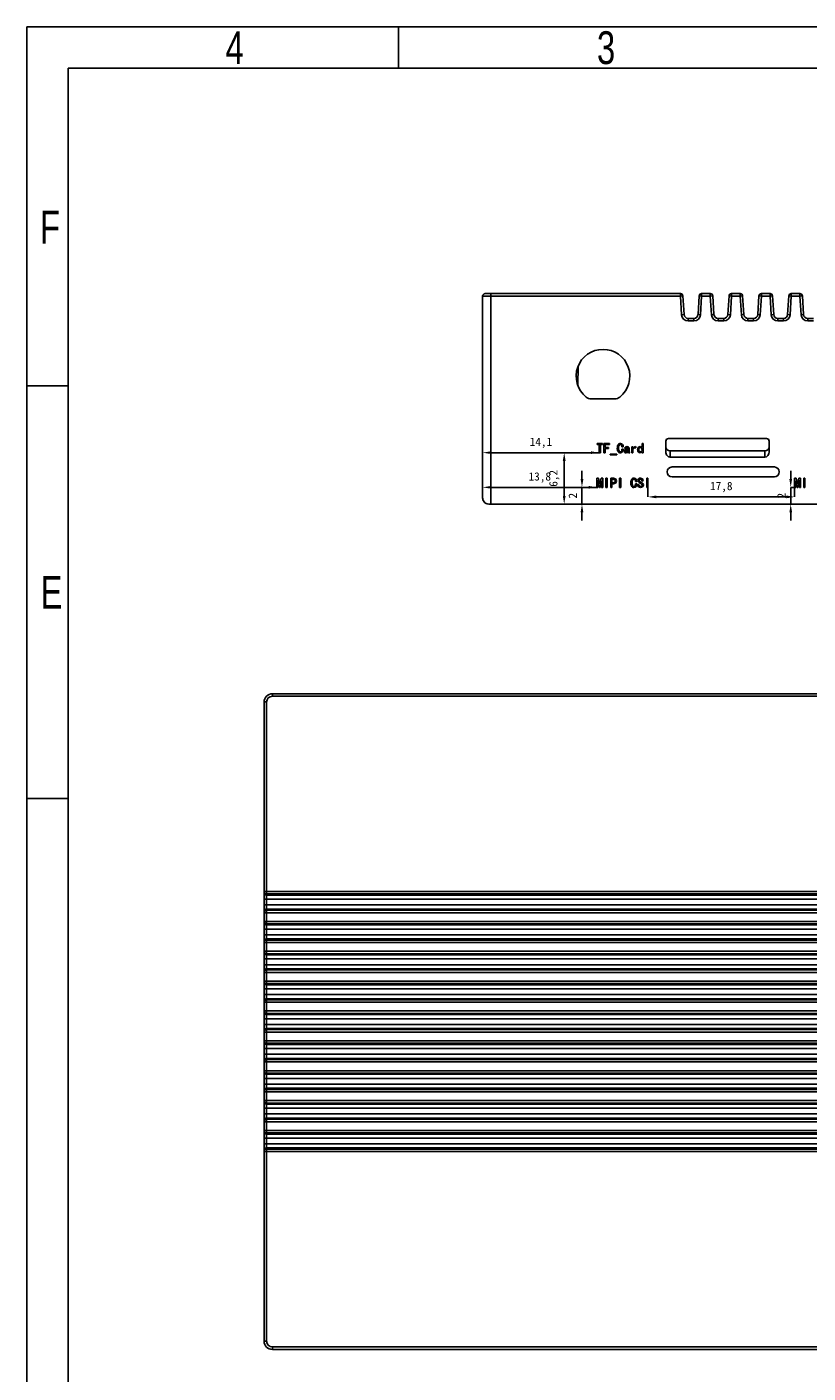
# Model space of a CAD drawing. Header units: millimetres. Extents: x 1601 to 1791, y 2186 to 2473.
# Tile 3 of 4: x 1601 to 1696, y 2310 to 2473. Entities that reach past the tile are written whole.
import ezdxf

# ---------------------------------------------------------------- set-up
doc = ezdxf.new("R2010")
doc.units = ezdxf.units.MM
doc.styles.add('SLDTEXTSTYLE1', font='TXT', dxfattribs={"width": 0.75})
doc.styles.add('黑体高度1mm', font='simhei.ttf', dxfattribs={"height": 1})
doc.dimstyles.new('绿色高度4mm', dxfattribs={"dimtxt": 1, "dimasz": 1, "dimexe": 0, "dimexo": 0, "dimtad": 1, "dimdec": 1, "dimtxsty": '黑体高度1mm', "dimcen": 2.5, "dimclrd": 3, "dimclre": 3, "dimclrt": 3, "dimadec": 0, "dimazin": 0, "dimtfac": 1, "dimtdec": 1, "dimtmove": 0, "dimatfit": 3, "dimfxl": 1, "dimarcsym": 0})

# ---------------------------------------------------------------- blocks, each defined once
blk = doc.blocks.new('*D19')
at = {"color": 3, "lineweight": -2, "transparency": 16777216}
blk.add_line((1669.78, 2421.64), (1657.67, 2421.64), dxfattribs=at)
at = {"color": 3, "transparency": 16777216}
for points in [[(1657.67, 2421.81), (1657.67, 2421.48), (1656.67, 2421.64)], [(1669.78, 2421.81), (1669.78, 2421.48), (1670.78, 2421.64)]]:
    blk.add_solid(points, dxfattribs=at)
at = {"layer": 'Defpoints', "color": 0, "transparency": 16777216}
for p in [(1656.67, 2421.64), (1656.67, 2421.64), (1670.78, 2421.64)]:
    blk.add_point(p, dxfattribs=at)
at = {"color": 3, "transparency": 16777216, "insert": (1663.73, 2422.83), "char_height": 1, "attachment_point": 5, "style": '黑体高度1mm'}
blk.add_mtext('14,1', dxfattribs=at)
blk = doc.blocks.new('*D20')
at = {"color": 3, "lineweight": -2, "transparency": 16777216}
blk.add_line((1669.51, 2417.44), (1657.67, 2417.44), dxfattribs=at)
at = {"color": 3, "transparency": 16777216}
for points in [[(1657.67, 2417.61), (1657.67, 2417.28), (1656.67, 2417.44)], [(1669.51, 2417.61), (1669.51, 2417.28), (1670.51, 2417.44)]]:
    blk.add_solid(points, dxfattribs=at)
at = {"layer": 'Defpoints', "color": 0, "transparency": 16777216}
for p in [(1656.67, 2417.44), (1656.67, 2417.44), (1670.51, 2417.44)]:
    blk.add_point(p, dxfattribs=at)
at = {"color": 3, "transparency": 16777216, "insert": (1663.59, 2418.63), "char_height": 1, "attachment_point": 5, "style": '黑体高度1mm'}
blk.add_mtext('13,8', dxfattribs=at)
blk = doc.blocks.new('*D21')
at = {"color": 3, "lineweight": -2, "transparency": 16777216}
for p, q in [((1670.78, 2421.64), (1666.55, 2421.64)), ((1666.55, 2420.64), (1666.55, 2416.41)), ((1670.78, 2415.41), (1666.55, 2415.41))]:
    blk.add_line(p, q, dxfattribs=at)
at = {"color": 3, "transparency": 16777216}
for points in [[(1666.38, 2420.64), (1666.72, 2420.64), (1666.55, 2421.64)], [(1666.38, 2416.41), (1666.72, 2416.41), (1666.55, 2415.41)]]:
    blk.add_solid(points, dxfattribs=at)
at = {"layer": 'Defpoints', "color": 0, "transparency": 16777216}
for p in [(1670.78, 2421.64), (1666.55, 2415.41), (1670.78, 2415.41)]:
    blk.add_point(p, dxfattribs=at)
at = {"color": 3, "transparency": 16777216, "insert": (1665.36, 2418.53), "char_height": 1, "attachment_point": 5, "rotation": 90, "style": '黑体高度1mm'}
blk.add_mtext('6,2', dxfattribs=at)
blk = doc.blocks.new('*D22')
at = {"color": 3, "lineweight": -2, "transparency": 16777216}
for p, q in [((1668.7, 2418.44), (1668.7, 2419.44)), ((1670.51, 2417.44), (1668.7, 2417.44)), ((1668.7, 2417.44), (1668.7, 2415.41)), ((1670.51, 2415.41), (1668.7, 2415.41)), ((1668.7, 2414.41), (1668.7, 2413.41))]:
    blk.add_line(p, q, dxfattribs=at)
at = {"color": 3, "transparency": 16777216}
for points in [[(1668.54, 2418.44), (1668.87, 2418.44), (1668.7, 2417.44)], [(1668.54, 2414.41), (1668.87, 2414.41), (1668.7, 2415.41)]]:
    blk.add_solid(points, dxfattribs=at)
at = {"layer": 'Defpoints', "color": 0, "transparency": 16777216}
for p in [(1670.51, 2417.44), (1668.7, 2415.41), (1670.51, 2415.41)]:
    blk.add_point(p, dxfattribs=at)
at = {"color": 3, "transparency": 16777216, "insert": (1667.58, 2416.43), "char_height": 1, "attachment_point": 5, "rotation": 90, "style": '黑体高度1mm'}
blk.add_mtext('2', dxfattribs=at)
blk = doc.blocks.new('*D23')
at = {"color": 3, "lineweight": -2, "transparency": 16777216}
for p, q in [((1693.99, 2418.44), (1693.99, 2419.44)), ((1694.47, 2417.44), (1693.99, 2417.44)), ((1693.99, 2417.44), (1693.99, 2415.41)), ((1694.47, 2415.41), (1693.99, 2415.41)), ((1693.99, 2414.41), (1693.99, 2413.41))]:
    blk.add_line(p, q, dxfattribs=at)
at = {"color": 3, "transparency": 16777216}
for points in [[(1693.83, 2418.44), (1694.16, 2418.44), (1693.99, 2417.44)], [(1693.83, 2414.41), (1694.16, 2414.41), (1693.99, 2415.41)]]:
    blk.add_solid(points, dxfattribs=at)
at = {"layer": 'Defpoints', "color": 0, "transparency": 16777216}
for p in [(1694.47, 2417.44), (1693.99, 2415.41), (1694.47, 2415.41)]:
    blk.add_point(p, dxfattribs=at)
at = {"color": 3, "transparency": 16777216, "insert": (1692.87, 2416.43), "char_height": 1, "attachment_point": 5, "rotation": 90, "style": '黑体高度1mm'}
blk.add_mtext('2', dxfattribs=at)
blk = doc.blocks.new('*D24')
at = {"color": 3, "lineweight": -2, "transparency": 16777216}
for p, q in [((1676.7, 2417.44), (1676.7, 2416.28)), ((1694.47, 2417.44), (1694.47, 2416.28)), ((1693.47, 2416.28), (1677.7, 2416.28))]:
    blk.add_line(p, q, dxfattribs=at)
at = {"color": 3, "transparency": 16777216}
for points in [[(1677.7, 2416.45), (1677.7, 2416.12), (1676.7, 2416.28)], [(1693.47, 2416.45), (1693.47, 2416.12), (1694.47, 2416.28)]]:
    blk.add_solid(points, dxfattribs=at)
at = {"layer": 'Defpoints', "color": 0, "transparency": 16777216}
for p in [(1676.7, 2417.44), (1694.47, 2417.44), (1676.7, 2416.28)]:
    blk.add_point(p, dxfattribs=at)
at = {"color": 3, "transparency": 16777216, "insert": (1685.58, 2417.47), "char_height": 1, "attachment_point": 5, "style": '黑体高度1mm'}
blk.add_mtext('17,8', dxfattribs=at)

msp = doc.modelspace()

# ---------------------------------------------------------------- linework, layer by layer
at = {"color": 7, "linetype": 'Continuous', "lineweight": -3}
for p, q in [((1601.46, 2186.23), (1601.46, 2473.23)), ((1601.46, 2473.23), (1791.46, 2473.23)), ((1646.46, 2468.23), (1646.46, 2473.23)), ((1606.46, 2191.23), (1606.46, 2468.23)), ((1606.46, 2468.23), (1786.46, 2468.23)), ((1656.67, 2416.16), (1656.67, 2440.61)), ((1657.67, 2440.61), (1656.67, 2440.61)), ((1656.97, 2440.91), (1657.67, 2440.91)), ((1657.67, 2440.91), (1657.67, 2440.61)), ((1657.67, 2440.91), (1680.63, 2440.91)), ((1657.67, 2440.61), (1657.67, 2415.41)), ((1680.63, 2440.61), (1657.67, 2440.61)), ((1680.63, 2440.91), (1680.63, 2440.61)), ((1680.63, 2440.61), (1680.93, 2440.63)), ((1680.77, 2438.36), (1680.63, 2440.61)), ((1680.93, 2440.63), (1681.07, 2438.38)), ((1682.76, 2438.38), (1682.9, 2440.63)), ((1683.2, 2440.61), (1682.9, 2440.63)), ((1683.2, 2440.61), (1683.06, 2438.36)), ((1683.2, 2440.61), (1683.2, 2440.91)), ((1683.2, 2440.91), (1684.25, 2440.91)), ((1684.25, 2440.61), (1683.2, 2440.61)), ((1684.25, 2440.61), (1684.25, 2440.91)), ((1684.25, 2440.61), (1684.55, 2440.63)), ((1684.39, 2438.36), (1684.25, 2440.61)), ((1684.55, 2440.63), (1684.69, 2438.38)), ((1686.38, 2438.38), (1686.52, 2440.63)), ((1686.82, 2440.61), (1686.52, 2440.63)), ((1686.82, 2440.61), (1686.68, 2438.36)), ((1686.82, 2440.61), (1686.82, 2440.91)), ((1686.82, 2440.91), (1687.87, 2440.91)), ((1687.87, 2440.61), (1686.82, 2440.61)), ((1687.87, 2440.61), (1687.87, 2440.91)), ((1687.87, 2440.61), (1688.17, 2440.63)), ((1688.01, 2438.36), (1687.87, 2440.61)), ((1688.17, 2440.63), (1688.31, 2438.38)), ((1690, 2438.38), (1690.14, 2440.63)), ((1690.44, 2440.61), (1690.14, 2440.63)), ((1690.44, 2440.61), (1690.3, 2438.36)), ((1690.44, 2440.61), (1690.44, 2440.91)), ((1690.44, 2440.91), (1691.49, 2440.91)), ((1691.49, 2440.61), (1690.44, 2440.61)), ((1691.49, 2440.61), (1691.49, 2440.91)), ((1691.49, 2440.61), (1691.79, 2440.63)), ((1691.63, 2438.36), (1691.49, 2440.61)), ((1691.79, 2440.63), (1691.93, 2438.38)), ((1693.62, 2438.38), (1693.76, 2440.63)), ((1694.06, 2440.61), (1693.76, 2440.63)), ((1694.06, 2440.61), (1693.92, 2438.36)), ((1694.06, 2440.61), (1694.06, 2440.91)), ((1694.06, 2440.91), (1695.11, 2440.91)), ((1695.11, 2440.61), (1694.06, 2440.61)), ((1695.11, 2440.61), (1695.11, 2440.91)), ((1695.11, 2440.61), (1695.41, 2440.63)), ((1695.25, 2438.36), (1695.11, 2440.61)), ((1695.41, 2440.63), (1695.55, 2438.38)), ((1680.77, 2438.36), (1681.07, 2438.38)), ((1681.57, 2437.61), (1681.57, 2437.91)), ((1681.57, 2437.91), (1682.26, 2437.91)), ((1682.26, 2437.61), (1681.57, 2437.61)), ((1682.26, 2437.61), (1682.26, 2437.91)), ((1683.06, 2438.36), (1682.76, 2438.38)), ((1684.39, 2438.36), (1684.69, 2438.38)), ((1685.19, 2437.61), (1685.19, 2437.91)), ((1685.19, 2437.91), (1685.88, 2437.91)), ((1685.88, 2437.61), (1685.19, 2437.61)), ((1685.88, 2437.61), (1685.88, 2437.91)), ((1686.68, 2438.36), (1686.38, 2438.38)), ((1688.01, 2438.36), (1688.31, 2438.38)), ((1688.81, 2437.61), (1688.81, 2437.91)), ((1688.81, 2437.91), (1689.5, 2437.91)), ((1689.5, 2437.61), (1688.81, 2437.61)), ((1689.5, 2437.61), (1689.5, 2437.91)), ((1690.3, 2438.36), (1690, 2438.38)), ((1691.63, 2438.36), (1691.93, 2438.38)), ((1692.43, 2437.61), (1692.43, 2437.91)), ((1692.43, 2437.91), (1693.12, 2437.91)), ((1693.12, 2437.61), (1692.43, 2437.61)), ((1693.12, 2437.61), (1693.12, 2437.91)), ((1693.92, 2438.36), (1693.62, 2438.38)), ((1695.25, 2438.36), (1695.55, 2438.38)), ((1696.05, 2437.61), (1696.05, 2437.91)), ((1696.05, 2437.91), (1696.74, 2437.91)), ((1696.74, 2437.61), (1696.05, 2437.61)), ((1606.46, 2429.73), (1601.46, 2429.73)), ((1669.83, 2428.16), (1672.66, 2428.16)), ((1670.53, 2422.62), (1670.53, 2422.74)), ((1670.53, 2422.74), (1671.19, 2422.74)), ((1670.78, 2422.62), (1670.53, 2422.62)), ((1670.78, 2421.64), (1670.78, 2422.62)), ((1671.19, 2422.62), (1670.93, 2422.62)), ((1670.93, 2422.62), (1670.93, 2421.64)), ((1671.19, 2422.74), (1671.19, 2422.62)), ((1671.36, 2421.64), (1671.36, 2422.74)), ((1671.36, 2422.74), (1672.03, 2422.74)), ((1672.03, 2422.62), (1671.5, 2422.62)), ((1671.5, 2422.62), (1671.5, 2422.26)), ((1672.03, 2422.74), (1672.03, 2422.62)), ((1673.69, 2422.35), (1673.54, 2422.35)), ((1674.74, 2421.64), (1674.74, 2422.36)), ((1674.74, 2422.36), (1674.87, 2422.36)), ((1674.87, 2422.36), (1674.87, 2422.18)), ((1675.22, 2422.38), (1675.22, 2422.23)), ((1675.98, 2422.27), (1675.98, 2422.74)), ((1675.98, 2422.74), (1676.1, 2422.74)), ((1676.1, 2422.74), (1676.1, 2421.64)), ((1678.87, 2421.73), (1678.87, 2423.05)), ((1679.17, 2423.35), (1691.07, 2423.35)), ((1691.37, 2423.05), (1691.37, 2421.73)), ((1670.93, 2421.64), (1670.78, 2421.64)), ((1671.5, 2421.64), (1671.36, 2421.64)), ((1671.5, 2422.26), (1671.9, 2422.26)), ((1671.9, 2422.14), (1671.5, 2422.14)), ((1671.5, 2422.14), (1671.5, 2421.64)), ((1671.9, 2422.26), (1671.9, 2422.14)), ((1672.1, 2421.39), (1672.1, 2421.47)), ((1672.1, 2421.47), (1672.91, 2421.47)), ((1672.91, 2421.39), (1672.1, 2421.39)), ((1672.91, 2421.47), (1672.91, 2421.39)), ((1673.54, 2422.08), (1673.69, 2422.08)), ((1673.99, 2422.15), (1673.85, 2422.15)), ((1674.31, 2421.88), (1674.31, 2422.01)), ((1674.49, 2421.64), (1674.34, 2421.64)), ((1674.44, 2422.13), (1674.44, 2421.78)), ((1674.87, 2421.64), (1674.74, 2421.64)), ((1674.87, 2422.01), (1674.87, 2421.64)), ((1675.98, 2421.64), (1675.98, 2421.74)), ((1676.1, 2421.64), (1675.98, 2421.64)), ((1679.37, 2421.85), (1679.37, 2421.1)), ((1690.87, 2421.85), (1679.37, 2421.85)), ((1690.87, 2421.1), (1679.37, 2421.1)), ((1690.87, 2421.1), (1690.87, 2421.85)), ((1679.61, 2419.91), (1692.01, 2419.91)), ((1670.51, 2417.44), (1670.51, 2418.54)), ((1670.51, 2418.54), (1670.71, 2418.54)), ((1670.64, 2417.44), (1670.51, 2417.44)), ((1670.66, 2418.23), (1670.64, 2418.23)), ((1670.64, 2418.23), (1670.64, 2417.44)), ((1670.81, 2417.44), (1670.66, 2418.23)), ((1670.71, 2418.54), (1670.86, 2417.82)), ((1670.91, 2417.44), (1670.81, 2417.44)), ((1670.86, 2417.82), (1670.87, 2417.82)), ((1670.87, 2417.82), (1671.01, 2418.54)), ((1671.07, 2418.23), (1670.91, 2417.44)), ((1671.01, 2418.54), (1671.21, 2418.54)), ((1671.08, 2418.23), (1671.07, 2418.23)), ((1671.08, 2417.44), (1671.08, 2418.23)), ((1671.21, 2417.44), (1671.08, 2417.44)), ((1671.21, 2418.54), (1671.21, 2417.44)), ((1671.61, 2417.44), (1671.61, 2418.54)), ((1671.61, 2418.54), (1671.76, 2418.54)), ((1671.76, 2417.44), (1671.61, 2417.44)), ((1671.76, 2418.54), (1671.76, 2417.44)), ((1672.19, 2417.44), (1672.19, 2418.54)), ((1672.19, 2418.54), (1672.52, 2418.54)), ((1672.33, 2417.44), (1672.19, 2417.44)), ((1672.48, 2418.42), (1672.33, 2418.42)), ((1672.33, 2418.42), (1672.33, 2418)), ((1672.33, 2418), (1672.48, 2418)), ((1672.52, 2417.87), (1672.33, 2417.87)), ((1672.33, 2417.87), (1672.33, 2417.44)), ((1673.25, 2417.44), (1673.25, 2418.54)), ((1673.25, 2418.54), (1673.4, 2418.54)), ((1673.4, 2417.44), (1673.25, 2417.44)), ((1673.4, 2418.54), (1673.4, 2417.44)), ((1675.33, 2418.15), (1675.19, 2418.15)), ((1675.19, 2417.88), (1675.34, 2417.88)), ((1675.45, 2417.75), (1675.45, 2417.79)), ((1675.45, 2417.79), (1675.6, 2417.79)), ((1675.6, 2417.79), (1675.6, 2417.75)), ((1676.11, 2418.24), (1675.96, 2418.24)), ((1676.55, 2417.44), (1676.55, 2418.54)), ((1676.55, 2418.54), (1676.7, 2418.54)), ((1676.7, 2417.44), (1676.55, 2417.44)), ((1676.7, 2418.54), (1676.7, 2417.44)), ((1679.61, 2418.71), (1692.01, 2418.71)), ((1694.47, 2417.44), (1694.47, 2418.54)), ((1694.47, 2418.54), (1694.67, 2418.54)), ((1694.6, 2417.44), (1694.47, 2417.44)), ((1694.61, 2418.23), (1694.6, 2418.23)), ((1694.6, 2418.23), (1694.6, 2417.44)), ((1694.77, 2417.44), (1694.61, 2418.23)), ((1694.67, 2418.54), (1694.81, 2417.82)), ((1694.87, 2417.44), (1694.77, 2417.44)), ((1694.81, 2417.82), (1694.83, 2417.82)), ((1694.83, 2417.82), (1694.97, 2418.54)), ((1695.02, 2418.23), (1694.87, 2417.44)), ((1694.97, 2418.54), (1695.17, 2418.54)), ((1695.04, 2418.23), (1695.02, 2418.23)), ((1695.04, 2417.44), (1695.04, 2418.23)), ((1695.17, 2417.44), (1695.04, 2417.44)), ((1695.17, 2418.54), (1695.17, 2417.44)), ((1695.57, 2417.44), (1695.57, 2418.54)), ((1695.57, 2418.54), (1695.71, 2418.54)), ((1695.71, 2417.44), (1695.57, 2417.44)), ((1695.71, 2418.54), (1695.71, 2417.44)), ((1657.67, 2415.41), (1657.42, 2415.41)), ((1657.67, 2415.41), (1735.12, 2415.41)), ((1630.19, 2391.43), (1630.49, 2391.43)), ((1630.19, 2368.47), (1630.19, 2391.43)), ((1630.49, 2391.43), (1630.49, 2368.47)), ((1631.19, 2392.43), (1631.19, 2392.13)), ((1631.19, 2392.43), (1759.69, 2392.43)), ((1759.69, 2392.13), (1631.19, 2392.13)), ((1606.46, 2379.73), (1601.46, 2379.73)), ((1630.19, 2368.47), (1630.49, 2368.47)), ((1630.19, 2368.33), (1630.19, 2368.47)), ((1630.49, 2368.47), (1760.39, 2368.47)), ((1630.49, 2368.47), (1630.49, 2368.17)), ((1630.19, 2367.53), (1630.19, 2368.33)), ((1630.49, 2367.53), (1630.19, 2367.53)), ((1630.19, 2366.84), (1630.19, 2367.53)), ((1630.49, 2366.84), (1630.19, 2366.84)), ((1630.19, 2366.04), (1630.19, 2366.84)), ((1760.39, 2368.17), (1630.49, 2368.17)), ((1630.49, 2368.17), (1630.49, 2368.03)), ((1630.49, 2368.03), (1760.39, 2368.03)), ((1630.49, 2368.03), (1630.49, 2367.53)), ((1760.39, 2367.53), (1630.49, 2367.53)), ((1630.49, 2367.53), (1630.49, 2366.84)), ((1630.49, 2366.84), (1630.49, 2366.34)), ((1630.49, 2366.84), (1760.39, 2366.84)), ((1630.19, 2365.9), (1630.19, 2366.04)), ((1630.19, 2364.85), (1630.19, 2365.9)), ((1630.49, 2365.9), (1630.19, 2365.9)), ((1630.49, 2366.34), (1630.49, 2366.2)), ((1760.39, 2366.34), (1630.49, 2366.34)), ((1630.49, 2366.2), (1630.49, 2365.9)), ((1630.49, 2366.2), (1760.39, 2366.2)), ((1630.49, 2365.9), (1630.49, 2364.85)), ((1760.39, 2365.9), (1630.49, 2365.9)), ((1630.49, 2364.85), (1630.19, 2364.85)), ((1630.19, 2364.71), (1630.19, 2364.85)), ((1630.19, 2363.91), (1630.19, 2364.71)), ((1630.49, 2363.91), (1630.19, 2363.91)), ((1630.19, 2363.22), (1630.19, 2363.91)), ((1630.49, 2364.85), (1630.49, 2364.55)), ((1630.49, 2364.85), (1760.39, 2364.85)), ((1760.39, 2364.55), (1630.49, 2364.55)), ((1630.49, 2364.55), (1630.49, 2364.41)), ((1630.49, 2364.41), (1760.39, 2364.41)), ((1630.49, 2364.41), (1630.49, 2363.91)), ((1760.39, 2363.91), (1630.49, 2363.91)), ((1630.49, 2363.91), (1630.49, 2363.22)), ((1630.49, 2363.22), (1630.19, 2363.22)), ((1630.19, 2362.42), (1630.19, 2363.22)), ((1630.19, 2362.28), (1630.19, 2362.42)), ((1630.19, 2361.23), (1630.19, 2362.28)), ((1630.49, 2362.28), (1630.19, 2362.28)), ((1630.49, 2363.22), (1630.49, 2362.72)), ((1630.49, 2363.22), (1760.39, 2363.22)), ((1630.49, 2362.72), (1630.49, 2362.58)), ((1760.39, 2362.72), (1630.49, 2362.72)), ((1630.49, 2362.58), (1630.49, 2362.28)), ((1630.49, 2362.58), (1760.39, 2362.58)), ((1630.49, 2362.28), (1630.49, 2361.23)), ((1760.39, 2362.28), (1630.49, 2362.28)), ((1630.49, 2361.23), (1630.19, 2361.23)), ((1630.19, 2361.09), (1630.19, 2361.23)), ((1630.19, 2360.29), (1630.19, 2361.09)), ((1630.49, 2361.23), (1630.49, 2360.93)), ((1630.49, 2361.23), (1760.39, 2361.23)), ((1760.39, 2360.93), (1630.49, 2360.93)), ((1630.49, 2360.93), (1630.49, 2360.79)), ((1630.49, 2360.79), (1760.39, 2360.79)), ((1630.49, 2360.79), (1630.49, 2360.29)), ((1630.49, 2360.29), (1630.19, 2360.29)), ((1630.19, 2359.6), (1630.19, 2360.29)), ((1630.49, 2359.6), (1630.19, 2359.6)), ((1630.19, 2358.8), (1630.19, 2359.6)), ((1630.19, 2358.66), (1630.19, 2358.8)), ((1760.39, 2360.29), (1630.49, 2360.29)), ((1630.49, 2360.29), (1630.49, 2359.6)), ((1630.49, 2359.6), (1630.49, 2359.1)), ((1630.49, 2359.6), (1760.39, 2359.6)), ((1630.49, 2359.1), (1630.49, 2358.96)), ((1760.39, 2359.1), (1630.49, 2359.1)), ((1630.49, 2358.96), (1630.49, 2358.66)), ((1630.49, 2358.96), (1760.39, 2358.96)), ((1630.19, 2357.61), (1630.19, 2358.66)), ((1630.49, 2358.66), (1630.19, 2358.66)), ((1630.49, 2357.61), (1630.19, 2357.61)), ((1630.19, 2357.47), (1630.19, 2357.61)), ((1630.19, 2356.67), (1630.19, 2357.47)), ((1760.39, 2358.66), (1630.49, 2358.66)), ((1630.49, 2358.66), (1630.49, 2357.61)), ((1630.49, 2357.61), (1760.39, 2357.61)), ((1630.49, 2357.61), (1630.49, 2357.31)), ((1760.39, 2357.31), (1630.49, 2357.31)), ((1630.49, 2357.31), (1630.49, 2357.17)), ((1630.49, 2357.17), (1760.39, 2357.17)), ((1630.49, 2357.17), (1630.49, 2356.67)), ((1630.49, 2356.67), (1630.19, 2356.67)), ((1630.19, 2355.98), (1630.19, 2356.67)), ((1630.49, 2355.98), (1630.19, 2355.98)), ((1630.19, 2355.18), (1630.19, 2355.98)), ((1760.39, 2356.67), (1630.49, 2356.67)), ((1630.49, 2356.67), (1630.49, 2355.98)), ((1630.49, 2355.98), (1630.49, 2355.48)), ((1630.49, 2355.98), (1760.39, 2355.98)), ((1630.49, 2355.48), (1630.49, 2355.34)), ((1760.39, 2355.48), (1630.49, 2355.48)), ((1630.19, 2355.04), (1630.19, 2355.18)), ((1630.19, 2353.99), (1630.19, 2355.04)), ((1630.49, 2355.04), (1630.19, 2355.04)), ((1630.49, 2353.99), (1630.19, 2353.99)), ((1630.19, 2353.85), (1630.19, 2353.99)), ((1630.19, 2353.05), (1630.19, 2353.85)), ((1630.49, 2355.34), (1630.49, 2355.04)), ((1630.49, 2355.34), (1760.39, 2355.34)), ((1760.39, 2355.04), (1630.49, 2355.04)), ((1630.49, 2355.04), (1630.49, 2353.99)), ((1630.49, 2353.99), (1630.49, 2353.69)), ((1630.49, 2353.99), (1760.39, 2353.99)), ((1630.49, 2353.05), (1630.19, 2353.05)), ((1630.19, 2352.36), (1630.19, 2353.05)), ((1630.49, 2352.36), (1630.19, 2352.36)), ((1630.19, 2351.56), (1630.19, 2352.36)), ((1760.39, 2353.69), (1630.49, 2353.69)), ((1630.49, 2353.69), (1630.49, 2353.55)), ((1630.49, 2353.55), (1760.39, 2353.55)), ((1630.49, 2353.55), (1630.49, 2353.05)), ((1760.39, 2353.05), (1630.49, 2353.05)), ((1630.49, 2353.05), (1630.49, 2352.36)), ((1630.49, 2352.36), (1630.49, 2351.86)), ((1630.49, 2352.36), (1760.39, 2352.36)), ((1630.19, 2351.43), (1630.19, 2351.56)), ((1630.49, 2351.43), (1630.19, 2351.43)), ((1630.19, 2350.37), (1630.19, 2351.43)), ((1630.49, 2351.86), (1630.49, 2351.73)), ((1760.39, 2351.86), (1630.49, 2351.86)), ((1630.49, 2351.73), (1630.49, 2351.43)), ((1630.49, 2351.73), (1760.39, 2351.73)), ((1630.49, 2351.43), (1630.49, 2350.37)), ((1760.39, 2351.43), (1630.49, 2351.43)), ((1630.49, 2350.37), (1630.19, 2350.37)), ((1630.19, 2350.23), (1630.19, 2350.37)), ((1630.19, 2349.44), (1630.19, 2350.23)), ((1630.49, 2349.44), (1630.19, 2349.44)), ((1630.19, 2348.74), (1630.19, 2349.44)), ((1630.49, 2350.37), (1630.49, 2350.07)), ((1630.49, 2350.37), (1760.39, 2350.37)), ((1760.39, 2350.07), (1630.49, 2350.07)), ((1630.49, 2350.07), (1630.49, 2349.93)), ((1630.49, 2349.93), (1760.39, 2349.93)), ((1630.49, 2349.93), (1630.49, 2349.44)), ((1760.39, 2349.44), (1630.49, 2349.44)), ((1630.49, 2349.44), (1630.49, 2348.74)), ((1630.49, 2348.74), (1630.19, 2348.74)), ((1630.19, 2347.94), (1630.19, 2348.74)), ((1630.19, 2347.81), (1630.19, 2347.94)), ((1630.49, 2347.81), (1630.19, 2347.81)), ((1630.19, 2346.75), (1630.19, 2347.81)), ((1630.49, 2348.74), (1630.49, 2348.24)), ((1630.49, 2348.74), (1760.39, 2348.74)), ((1630.49, 2348.24), (1630.49, 2348.11)), ((1760.39, 2348.24), (1630.49, 2348.24)), ((1630.49, 2348.11), (1630.49, 2347.81)), ((1630.49, 2348.11), (1760.39, 2348.11)), ((1630.49, 2347.81), (1630.49, 2346.75)), ((1760.39, 2347.81), (1630.49, 2347.81)), ((1630.49, 2346.75), (1630.19, 2346.75)), ((1630.19, 2346.62), (1630.19, 2346.75)), ((1630.19, 2345.82), (1630.19, 2346.62)), ((1630.49, 2345.82), (1630.19, 2345.82)), ((1630.19, 2345.12), (1630.19, 2345.82)), ((1630.49, 2346.75), (1630.49, 2346.45)), ((1630.49, 2346.75), (1760.39, 2346.75)), ((1760.39, 2346.45), (1630.49, 2346.45)), ((1630.49, 2346.45), (1630.49, 2346.32)), ((1630.49, 2346.32), (1760.39, 2346.32)), ((1630.49, 2346.32), (1630.49, 2345.82)), ((1760.39, 2345.82), (1630.49, 2345.82)), ((1630.49, 2345.82), (1630.49, 2345.12)), ((1630.49, 2345.12), (1630.19, 2345.12)), ((1630.19, 2344.33), (1630.19, 2345.12)), ((1630.19, 2344.19), (1630.19, 2344.33)), ((1630.19, 2343.13), (1630.19, 2344.19)), ((1630.49, 2344.19), (1630.19, 2344.19)), ((1630.49, 2345.12), (1630.49, 2344.63)), ((1630.49, 2345.12), (1760.39, 2345.12)), ((1630.49, 2344.63), (1630.49, 2344.49)), ((1760.39, 2344.63), (1630.49, 2344.63)), ((1630.49, 2344.49), (1630.49, 2344.19)), ((1630.49, 2344.49), (1760.39, 2344.49)), ((1630.49, 2344.19), (1630.49, 2343.13)), ((1760.39, 2344.19), (1630.49, 2344.19)), ((1630.49, 2343.13), (1630.19, 2343.13)), ((1630.19, 2343), (1630.19, 2343.13)), ((1630.19, 2342.2), (1630.19, 2343)), ((1630.49, 2343.13), (1630.49, 2342.83)), ((1630.49, 2343.13), (1760.39, 2343.13)), ((1760.39, 2342.83), (1630.49, 2342.83)), ((1630.49, 2342.83), (1630.49, 2342.7)), ((1630.49, 2342.7), (1760.39, 2342.7)), ((1630.49, 2342.7), (1630.49, 2342.2)), ((1630.49, 2342.2), (1630.19, 2342.2)), ((1630.19, 2341.51), (1630.19, 2342.2)), ((1630.49, 2341.51), (1630.19, 2341.51)), ((1630.19, 2340.71), (1630.19, 2341.51)), ((1760.39, 2342.2), (1630.49, 2342.2)), ((1630.49, 2342.2), (1630.49, 2341.51)), ((1630.49, 2341.51), (1630.49, 2341.01)), ((1630.49, 2341.51), (1760.39, 2341.51)), ((1630.49, 2341.01), (1630.49, 2340.87)), ((1760.39, 2341.01), (1630.49, 2341.01)), ((1630.49, 2340.87), (1630.49, 2340.57)), ((1630.49, 2340.87), (1760.39, 2340.87)), ((1630.19, 2340.57), (1630.19, 2340.71)), ((1630.49, 2340.57), (1630.19, 2340.57)), ((1630.19, 2339.52), (1630.19, 2340.57)), ((1630.49, 2339.52), (1630.19, 2339.52)), ((1630.19, 2339.38), (1630.19, 2339.52)), ((1630.19, 2338.58), (1630.19, 2339.38)), ((1630.49, 2340.57), (1630.49, 2339.52)), ((1760.39, 2340.57), (1630.49, 2340.57)), ((1630.49, 2339.52), (1630.49, 2339.22)), ((1630.49, 2339.52), (1760.39, 2339.52)), ((1760.39, 2339.22), (1630.49, 2339.22)), ((1630.49, 2339.22), (1630.49, 2339.08)), ((1630.49, 2338.58), (1630.19, 2338.58)), ((1630.19, 2337.89), (1630.19, 2338.58)), ((1630.49, 2337.89), (1630.19, 2337.89)), ((1630.19, 2337.09), (1630.19, 2337.89)), ((1630.49, 2339.08), (1760.39, 2339.08)), ((1630.49, 2339.08), (1630.49, 2338.58)), ((1760.39, 2338.58), (1630.49, 2338.58)), ((1630.49, 2338.58), (1630.49, 2337.89)), ((1630.49, 2337.89), (1630.49, 2337.39)), ((1630.49, 2337.89), (1760.39, 2337.89)), ((1630.19, 2336.95), (1630.19, 2337.09)), ((1630.19, 2313.98), (1630.19, 2336.95)), ((1630.49, 2336.95), (1630.19, 2336.95)), ((1630.49, 2337.39), (1630.49, 2337.25)), ((1760.39, 2337.39), (1630.49, 2337.39)), ((1630.49, 2337.25), (1630.49, 2336.95)), ((1630.49, 2337.25), (1760.39, 2337.25)), ((1630.49, 2336.95), (1630.49, 2313.98)), ((1760.39, 2336.95), (1630.49, 2336.95)), ((1630.49, 2313.98), (1630.19, 2313.98)), ((1631.19, 2313.28), (1631.19, 2312.98)), ((1631.19, 2313.28), (1759.69, 2313.28)), ((1759.69, 2312.98), (1631.19, 2312.98))]:
    msp.add_line(p, q, dxfattribs=at)
at = {"color": 8, "linetype": 'Continuous', "lineweight": -3}
msp.add_line((1668.24, 2432.14), (1668.19, 2429.81), dxfattribs=at)
at = {"color": 7, "linetype": 'Continuous', "lineweight": -3, "flags": 128}
for points in [[(1672.98, 2422.16), (1672.99, 2422.29), (1673.01, 2422.42), (1673.05, 2422.55), (1673.11, 2422.63), (1673.18, 2422.7), (1673.27, 2422.74), (1673.36, 2422.76)], [(1673.36, 2422.63), (1673.29, 2422.62), (1673.24, 2422.58), (1673.2, 2422.52), (1673.17, 2422.45), (1673.14, 2422.31), (1673.14, 2422.17)], [(1673.54, 2422.35), (1673.54, 2422.45), (1673.51, 2422.54), (1673.45, 2422.61), (1673.36, 2422.63)], [(1673.36, 2421.63), (1673.27, 2421.64), (1673.18, 2421.68), (1673.11, 2421.73), (1673.06, 2421.81), (1673.01, 2421.92), (1672.99, 2422.04), (1672.98, 2422.16)], [(1673.14, 2422.17), (1673.14, 2422.04), (1673.17, 2421.91), (1673.2, 2421.85), (1673.24, 2421.8), (1673.29, 2421.76), (1673.36, 2421.75)], [(1673.69, 2422.08), (1673.68, 2421.96), (1673.66, 2421.85), (1673.6, 2421.75), (1673.49, 2421.66), (1673.36, 2421.63)], [(1673.36, 2421.75), (1673.41, 2421.76), (1673.45, 2421.79), (1673.49, 2421.83), (1673.52, 2421.87), (1673.54, 2421.98), (1673.54, 2422.08)], [(1673.82, 2421.83), (1673.85, 2421.93), (1673.92, 2422.01), (1674, 2422.04), (1674.08, 2422.06)], [(1674.12, 2421.96), (1674.06, 2421.95), (1674.01, 2421.94), (1673.97, 2421.9), (1673.96, 2421.84)], [(1673.96, 2421.84), (1673.97, 2421.8), (1674.01, 2421.76), (1674.08, 2421.75)], [(1674.08, 2422.06), (1674.21, 2422.08), (1674.27, 2422.1), (1674.3, 2422.12), (1674.31, 2422.14)], [(1674.31, 2422.01), (1674.2, 2421.98), (1674.12, 2421.96)], [(1674.34, 2421.64), (1674.31, 2421.69), (1674.31, 2421.73)], [(1674.44, 2421.78), (1674.46, 2421.7), (1674.49, 2421.64)], [(1675.79, 2422.27), (1675.7, 2422.25), (1675.64, 2422.18), (1675.6, 2422.1), (1675.6, 2422)], [(1675.6, 2422), (1675.6, 2421.91), (1675.64, 2421.83), (1675.7, 2421.76), (1675.79, 2421.75)], [(1672.71, 2418.21), (1672.71, 2418.28), (1672.69, 2418.34), (1672.64, 2418.39), (1672.56, 2418.41), (1672.48, 2418.42)], [(1672.48, 2418), (1672.55, 2418), (1672.62, 2418.02), (1672.67, 2418.06), (1672.71, 2418.13), (1672.71, 2418.21)], [(1674.63, 2417.96), (1674.64, 2418.09), (1674.66, 2418.22), (1674.7, 2418.35), (1674.75, 2418.43), (1674.82, 2418.5), (1674.91, 2418.54), (1675.01, 2418.56)], [(1675, 2417.43), (1674.91, 2417.44), (1674.83, 2417.48), (1674.76, 2417.53), (1674.7, 2417.61), (1674.66, 2417.72), (1674.64, 2417.84), (1674.63, 2417.96)], [(1675.01, 2418.43), (1674.94, 2418.42), (1674.88, 2418.38), (1674.84, 2418.32), (1674.82, 2418.25), (1674.79, 2418.11), (1674.79, 2417.97)], [(1674.79, 2417.97), (1674.79, 2417.84), (1674.82, 2417.71), (1674.84, 2417.65), (1674.88, 2417.6), (1674.94, 2417.56), (1675, 2417.55)], [(1675.34, 2417.88), (1675.33, 2417.76), (1675.3, 2417.65), (1675.25, 2417.55), (1675.14, 2417.46), (1675, 2417.43)], [(1675, 2417.55), (1675.06, 2417.56), (1675.1, 2417.59), (1675.14, 2417.63), (1675.16, 2417.67), (1675.19, 2417.78), (1675.19, 2417.88)], [(1675.19, 2418.15), (1675.18, 2418.25), (1675.16, 2418.34), (1675.1, 2418.41), (1675.01, 2418.43)], [(1675.63, 2418.27), (1675.65, 2418.2), (1675.7, 2418.14), (1675.85, 2418.07)]]:
    msp.add_lwpolyline(points, dxfattribs=at)
at = {"color": 7, "linetype": 'Continuous', "lineweight": -3}
for centre, radius, start, end in [((1656.97, 2440.61), 0.3, 90, 180), ((1680.63, 2440.61), 0.3, 3.5, 90), ((1683.2, 2440.61), 0.3, 90, 176.5), ((1684.25, 2440.61), 0.3, 3.5, 90), ((1686.82, 2440.61), 0.3, 90, 176.5), ((1687.87, 2440.61), 0.3, 3.5, 90), ((1690.44, 2440.61), 0.3, 90, 176.5), ((1691.49, 2440.61), 0.3, 3.5, 90), ((1694.06, 2440.61), 0.3, 90, 176.5), ((1695.11, 2440.61), 0.3, 3.5, 90), ((1681.57, 2438.41), 0.8, 183.5, 270), ((1681.57, 2438.41), 0.5, 183.5, 270), ((1682.26, 2438.41), 0.5, 270, 356.5), ((1682.26, 2438.41), 0.8, 270, 356.5), ((1685.19, 2438.41), 0.8, 183.5, 270), ((1685.19, 2438.41), 0.5, 183.5, 270), ((1685.88, 2438.41), 0.5, 270, 356.5), ((1685.88, 2438.41), 0.8, 270, 356.5), ((1688.81, 2438.41), 0.8, 183.5, 270), ((1688.81, 2438.41), 0.5, 183.5, 270), ((1689.5, 2438.41), 0.5, 270, 356.5), ((1689.5, 2438.41), 0.8, 270, 356.5), ((1692.43, 2438.41), 0.8, 183.5, 270), ((1692.43, 2438.41), 0.5, 183.5, 270), ((1693.12, 2438.41), 0.5, 270, 356.5), ((1693.12, 2438.41), 0.8, 270, 356.5), ((1696.05, 2438.41), 0.8, 183.5, 270), ((1696.05, 2438.41), 0.5, 183.5, 270), ((1671.25, 2430.91), 3.25, 308.9424, 231.0576), ((1669.83, 2429.16), 1, 231.0576, 270), ((1672.66, 2429.16), 1, 270, 308.9424), ((1673.34, 2422.41), 0.347, 350.3001, 86.5745), ((1674.13, 2422.1), 0.277, 83.7858, 169.5629), ((1674.19, 2422.13), 0.246, 359.6265, 98.7433), ((1675.2, 2422), 0.375, 87.595, 152.123), ((1675.78, 2422.05), 0.334, 93.7108, 188.0284), ((1675.77, 2422.14), 0.239, 30.945, 91.8341), ((1679.17, 2423.05), 0.3, 90, 180), ((1679.37, 2422.35), 0.5, 180, 270), ((1690.87, 2422.35), 0.5, 270, 0), ((1691.07, 2423.05), 0.3, 0, 90), ((1674.03, 2421.84), 0.213, 182.8932, 278.6924), ((1674.13, 2422.12), 0.143, 81.344, 167.0874), ((1674.08, 2421.95), 0.317, 268.0848, 317.5825), ((1674.07, 2422.02), 0.271, 270.6561, 329.8567), ((1674.18, 2422.13), 0.13, 5.084, 101.1762), ((1675.17, 2421.93), 0.313, 81.4959, 164.4025), ((1675.78, 2421.96), 0.328, 172.0724, 267.149), ((1675.78, 2421.86), 0.233, 266.4644, 328.0463), ((1675.75, 2422.04), 0.23, 350.6505, 79.8944), ((1675.76, 2421.97), 0.223, 278.6624, 9.4534), ((1679.61, 2419.31), 0.6, 90, 270), ((1692.01, 2419.31), 0.6, 270, 90), ((1672.55, 2418.23), 0.318, 356.7681, 94.3232), ((1672.55, 2418.19), 0.317, 265.675, 3.2337), ((1674.99, 2418.21), 0.347, 350.3001, 86.5745), ((1675.77, 2417.74), 0.314, 179.6126, 274.8788), ((1675.78, 2418.25), 0.303, 87.5971, 180.016), ((1675.83, 2418.3), 0.352, 188.3319, 260.4089), ((1675.79, 2417.74), 0.188, 176.6249, 271.4967), ((1675.78, 2418.28), 0.151, 83.9512, 181.4676), ((1675.71, 2417.67), 0.289, 12.998, 78.6626), ((1675.81, 2418.25), 0.302, 357.4731, 92.5269), ((1675.8, 2418.26), 0.165, 352.4766, 91.2792), ((1675.83, 2417.75), 0.317, 264.5046, 1.0902), ((1675.81, 2417.73), 0.181, 264.0182, 2.1635), ((1675.76, 2417.69), 0.39, 8.5059, 76.7222), ((1631.19, 2391.43), 1, 90, 180), ((1631.19, 2391.43), 0.7, 90, 180), ((1630.49, 2368.47), 0.3, 180.0535, 270.0534), ((1630.49, 2368.33), 0.3, 180.0535, 270.0534), ((1630.49, 2366.04), 0.3, 89.9466, 179.9465), ((1630.49, 2365.9), 0.3, 89.9466, 179.9465), ((1630.49, 2364.85), 0.3, 180.0535, 270.0534), ((1630.49, 2364.71), 0.3, 180.0535, 270.0534), ((1630.49, 2362.42), 0.3, 89.9466, 179.9465), ((1630.49, 2362.28), 0.3, 89.9466, 179.9465), ((1630.49, 2361.23), 0.3, 180.0535, 270.0534), ((1630.49, 2361.09), 0.3, 180.0535, 270.0534), ((1630.49, 2358.8), 0.3, 89.9466, 179.9465), ((1630.49, 2358.66), 0.3, 89.9466, 179.9465), ((1630.49, 2357.61), 0.3, 180.0535, 270.0534), ((1630.49, 2357.47), 0.3, 180.0535, 270.0534), ((1630.49, 2355.18), 0.3, 89.9466, 179.9465), ((1630.49, 2355.04), 0.3, 89.9466, 179.9465), ((1630.49, 2353.99), 0.3, 180.0535, 270.0534), ((1630.49, 2353.85), 0.3, 180.0535, 270.0534), ((1630.49, 2351.56), 0.3, 89.9466, 179.9465), ((1630.49, 2351.43), 0.3, 89.9466, 179.9465), ((1630.49, 2350.37), 0.3, 180.0535, 270.0534), ((1630.49, 2350.23), 0.3, 180.0535, 270.0534), ((1630.49, 2347.94), 0.3, 89.9466, 179.9465), ((1630.49, 2347.81), 0.3, 89.9466, 179.9465), ((1630.49, 2346.75), 0.3, 180.0535, 270.0534), ((1630.49, 2346.62), 0.3, 180.0535, 270.0534), ((1630.49, 2344.33), 0.3, 89.9466, 179.9465), ((1630.49, 2344.19), 0.3, 89.9466, 179.9465), ((1630.49, 2343.13), 0.3, 180.0535, 270.0534), ((1630.49, 2343), 0.3, 180.0535, 270.0534), ((1630.49, 2340.71), 0.3, 89.9466, 179.9465), ((1630.49, 2340.57), 0.3, 89.9466, 179.9465), ((1630.49, 2339.52), 0.3, 180.0535, 270.0534), ((1630.49, 2339.38), 0.3, 180.0535, 270.0534), ((1630.49, 2337.09), 0.3, 89.9466, 179.9465), ((1630.49, 2336.95), 0.3, 89.9466, 179.9465), ((1631.19, 2313.98), 1, 180, 270), ((1631.19, 2313.98), 0.7, 180, 270)]:
    msp.add_arc(centre, radius, start, end, dxfattribs=at)
for centre, start_param, end_param in [((1679.37, 2421.73), 1.570796, 3.141593), ((1690.87, 2421.73), 3.141593, 4.712389)]:
    msp.add_ellipse(centre, major_axis=(0, 0.625), ratio=0.8, start_param=start_param, end_param=end_param, dxfattribs=at)
msp.add_open_spline([(1657.42, 2415.41), (1657.29, 2415.41), (1657.17, 2415.44), (1656.98, 2415.54), (1656.9, 2415.61), (1656.72, 2415.82), (1656.67, 2415.99), (1656.67, 2416.16)], degree=3, knots=[0, 0, 0, 0, 0.25, 0.25, 0.5, 0.5, 1, 1, 1, 1], dxfattribs=at)

# ---------------------------------------------------------------- texts
at = {"color": 7, "linetype": 'Continuous', "lineweight": -3, "char_height": 3.97, "attachment_point": 2, "style": 'SLDTEXTSTYLE1'}
for s, insert in [('4', (1626.62, 2472.7)), ('3', (1671.62, 2472.7)), ('F', (1604.25, 2450.95)), ('E', (1604.43, 2406.7))]:
    msp.add_mtext(s, dxfattribs=dict(at, insert=insert))

# ---------------------------------------------------------------- dimensions: what is measured, and where the dimension line sits
at = {"color": 3}
for base, p1, p2, picture, middle in [((1656.67, 2421.64), (1670.78, 2421.64), (1656.67, 2421.64), '*D19', (1663.73, 2422.83)), ((1656.67, 2417.44), (1670.51, 2417.44), (1656.67, 2417.44), '*D20', (1663.59, 2418.63)), ((1676.7, 2416.28), (1694.47, 2417.44), (1676.7, 2417.44), '*D24', (1685.58, 2417.47))]:
    dim = msp.add_linear_dim(base=base, p1=p1, p2=p2, dimstyle='绿色高度4mm', dxfattribs=at)
    dim.commit()
    dim.dimension.update_dxf_attribs({"geometry": picture, "text_midpoint": middle})
for base, p1, p2, picture, middle in [((1666.55, 2415.41), (1670.78, 2421.64), (1670.78, 2415.41), '*D21', (1665.36, 2418.53)), ((1668.7, 2415.41), (1670.51, 2417.44), (1670.51, 2415.41), '*D22', (1667.58, 2416.43)), ((1693.99, 2415.41), (1694.47, 2417.44), (1694.47, 2415.41), '*D23', (1692.87, 2416.43))]:
    dim = msp.add_linear_dim(base=base, p1=p1, p2=p2, angle=270, dimstyle='绿色高度4mm', dxfattribs=at)
    dim.commit()
    dim.dimension.update_dxf_attribs({"geometry": picture, "text_midpoint": middle})

doc.saveas('drawing.dxf')
